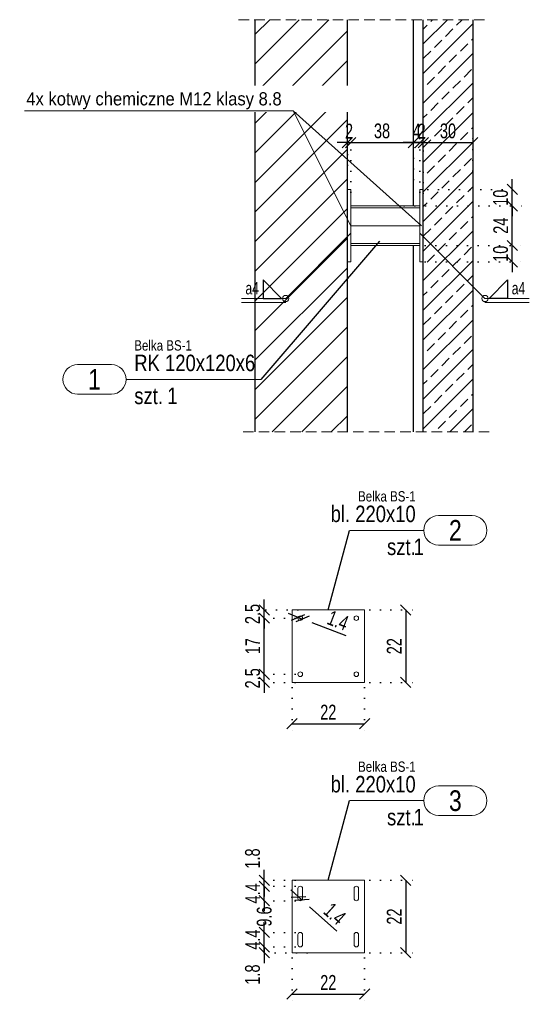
# Model space of a CAD drawing. Header units: millimetres. Extents: x 11149 to 111407, y -107619 to -23630.
# Tile 243 of 245: x 21700 to 22009, y -26161 to -25564. Entities that reach past the tile are written whole.
import ezdxf
from ezdxf.enums import TextEntityAlignment as Align

# ---------------------------------------------------------------- set-up
doc = ezdxf.new("R2010")
doc.units = ezdxf.units.MM
doc.header["$LTSCALE"] = 2
doc.linetypes.add('DOT', pattern=[6.35, 0, -6.35])
doc.linetypes.add('HIDDEN', pattern=[9.525, 6.35, -3.175])
doc.layers.get('0').update_dxf_attribs({"plot": 0})
doc.layers.get('Defpoints').update_dxf_attribs({"color": 1})
doc.layers.add('3DPLAN_A_KRESKOWANIE 1', color=253, linetype='Continuous')
for name, color, linetype, lineweight in [('e-cad_cienkie', 1, 'Continuous', 9), ('e-cad_kontur', 2, 'Continuous', 25), ('e-cad_opisy', 7, 'Continuous', 9), ('e-cad_stal_kontur', 222, 'Continuous', 20), ('e-cad_wymiary', 4, 'Continuous', 9), ('Opisy', 7, 'Continuous', 13)]:
    doc.layers.add(name, color=color, linetype=linetype, lineweight=lineweight)
doc.layers.add('e-cad_rzutnie', color=61, linetype='Continuous', lineweight=9, plot=False)
doc.styles.add('e-cad_1', font='arial.ttf', dxfattribs={"width": 0.7})
doc.dimstyles.new('e-cad_1_25_[cm]', dxfattribs={"dimscale": 2.5, "dimtxt": 1.8, "dimasz": 1.25, "dimexe": 1.25, "dimexo": 0.625, "dimgap": 0.5, "dimtad": 1, "dimdec": 0, "dimrnd": 1, "dimzin": 1, "dimtxsty": 'e-cad_1', "dimblk": 'OBLIQUE', "dimcen": 2.5, "dimclrd": 256, "dimclre": 252, "dimclrt": 7, "dimadec": 0, "dimazin": 0, "dimtfac": 1, "dimtix": 1, "dimtmove": 2, "dimatfit": 3, "dimldrblk": 'NONE', "dimfxl": 60, "dimfxlon": 1, "dimarcsym": 0})
doc.dimstyles.new('e-cad_1_50_[cm]', dxfattribs={"dimscale": 5, "dimtxt": 1.8, "dimasz": 1.25, "dimexe": 1.25, "dimexo": 0.625, "dimgap": 0.5, "dimtad": 1, "dimdec": 0, "dimrnd": 1, "dimzin": 1, "dimtxsty": 'e-cad_1', "dimblk": 'OBLIQUE', "dimcen": 2.5, "dimclrd": 256, "dimclre": 252, "dimclrt": 7, "dimadec": 0, "dimazin": 0, "dimtfac": 1, "dimtix": 1, "dimtmove": 2, "dimatfit": 3, "dimldrblk": 'NONE', "dimfxl": 60, "dimfxlon": 1, "dimarcsym": 0})

# ---------------------------------------------------------------- blocks, each defined once
blk = doc.blocks.new('_OBLIQUE')
at = {"color": 0, "linetype": 'ByBlock', "lineweight": -2}
blk.add_line((-0.5, -0.5), (0.5, 0.5), dxfattribs=at)
blk = doc.blocks.new('*D2462')
at = {"layer": 'Defpoints', "color": 0, "ltscale": 0.5}
for p in [(21864.88, -25966.14), (21908.88, -25966.14), (21908.88, -25991.14)]:
    blk.add_point(p, dxfattribs=at)
at = {"layer": 'e-cad_wymiary', "color": 252, "linetype": 'DOT', "lineweight": -2, "ltscale": 0.5}
for p, q in [((21864.88, -25969.27), (21864.88, -25997.39)), ((21908.88, -25969.27), (21908.88, -25997.39))]:
    blk.add_line(p, q, dxfattribs=at)
at = {"layer": 'e-cad_wymiary', "lineweight": -2, "ltscale": 0.5}
blk.add_line((21864.88, -25991.14), (21908.88, -25991.14), dxfattribs=at)
at = {"layer": 'e-cad_wymiary', "lineweight": -2, "ltscale": 0.5, "xscale": 6.25, "yscale": 6.25, "zscale": 6.25, "rotation": 180}
blk.add_blockref('_OBLIQUE', (21864.88, -25991.14), dxfattribs=at)
at = {"layer": 'e-cad_wymiary', "lineweight": -2, "ltscale": 0.5, "xscale": 6.25, "yscale": 6.25, "zscale": 6.25}
blk.add_blockref('_OBLIQUE', (21908.88, -25991.14), dxfattribs=at)
at = {"layer": 'e-cad_wymiary', "color": 7, "ltscale": 0.5, "insert": (21886.88, -25984.12), "char_height": 9, "attachment_point": 5, "style": 'e-cad_1'}
blk.add_mtext('22', dxfattribs=at)
blk = doc.blocks.new('_None')
blk = doc.blocks.new('*D2463')
at = {"layer": 'Defpoints', "color": 0, "ltscale": 0.5}
for p in [(21908.88, -25922.14), (21908.88, -25966.14), (21933.88, -25966.14)]:
    blk.add_point(p, dxfattribs=at)
at = {"layer": 'e-cad_wymiary', "color": 252, "linetype": 'DOT', "lineweight": -2, "ltscale": 0.5}
for p, q in [((21912, -25922.14), (21940.13, -25922.14)), ((21912, -25966.14), (21940.13, -25966.14))]:
    blk.add_line(p, q, dxfattribs=at)
at = {"layer": 'e-cad_wymiary', "lineweight": -2, "ltscale": 0.5}
blk.add_line((21933.88, -25922.14), (21933.88, -25966.14), dxfattribs=at)
at = {"layer": 'e-cad_wymiary', "lineweight": -2, "ltscale": 0.5, "xscale": 6.25, "yscale": 6.25, "zscale": 6.25}
for p, rotation in [((21933.88, -25922.14), 90), ((21933.88, -25966.14), 270)]:
    blk.add_blockref('_OBLIQUE', p, dxfattribs=dict(at, rotation=rotation))
at = {"layer": 'e-cad_wymiary', "color": 7, "ltscale": 0.5, "insert": (21926.86, -25944.14), "char_height": 9, "attachment_point": 5, "rotation": 90, "style": 'e-cad_1'}
blk.add_mtext('22', dxfattribs=at)
blk = doc.blocks.new('e-cad_StalOpis_1')
at = {"layer": 'e-cad_cienkie', "ltscale": 0.4}
blk.add_lwpolyline([(14.87, 1.8), (10.78, 1.8, 0.991311), (10.78, -1.8), (14.87, -1.8, 0.991311)], format="xyb", close=True, dxfattribs=at)
at = {"layer": 'e-cad_cienkie'}
blk.add_lwpolyline([(0, 0), (9, 0)], dxfattribs=at)
at = {"layer": 'e-cad_opisy', "ltscale": 0.04, "style": 'e-cad_1', "width": 0.8}
for tag, p in [('PROFIL', (8.01, 1)), ('ILOSC', (9.01, -3)), ('s_2', (8.01, -3))]:
    blk.add_attdef(tag, text='', height=2, dxfattribs=at).set_placement(p, align=Align.RIGHT)
at = {"layer": 'e-cad_opisy', "ltscale": 0.04, "style": 'e-cad_1', "width": 0.95, "flags": 1}
blk.add_attdef('s_1', text='', height=2, dxfattribs=at).set_placement((79.6, 1), align=Align.CENTER)
at = {"layer": 'e-cad_opisy', "color": 9, "ltscale": 0.04, "style": 'e-cad_1', "width": 0.8}
blk.add_attdef('NR', text='', height=2.5, dxfattribs=at).set_placement((12.82, 0), align=Align.MIDDLE_CENTER)
at = {"layer": 'e-cad_opisy', "ltscale": 0.04, "style": 'e-cad_1', "width": 0.8, "flags": 1}
for tag, p in [('MASA', (0, -15)), ('OBWOD', (0, -20)), ('GATUNEK_STALI', (0, -25))]:
    blk.add_attdef(tag, p, '', height=3, dxfattribs=at)
at = {"layer": 'e-cad_rzutnie', "ltscale": 0.04, "style": 'e-cad_1', "width": 0.8}
blk.add_attdef('POZYCJA', text='', height=1.25, dxfattribs=at).set_placement((8.01, 3.5), align=Align.RIGHT)
at = {"layer": 'e-cad_rzutnie', "ltscale": 0.04, "style": 'e-cad_1', "width": 0.8, "flags": 1}
blk.add_attdef('DLUGOSC', text='', height=1.25, dxfattribs=at).set_placement((12.82, -2.05), align=Align.TOP_CENTER)
blk = doc.blocks.new('*D2464')
at = {"layer": 'Defpoints', "color": 0, "ltscale": 0.5}
for p in [(21864.88, -26130.14), (21908.88, -26130.14), (21908.88, -26155.14)]:
    blk.add_point(p, dxfattribs=at)
at = {"layer": 'e-cad_wymiary', "color": 252, "linetype": 'DOT', "lineweight": -2, "ltscale": 0.5}
for p, q in [((21864.88, -26133.27), (21864.88, -26161.39)), ((21908.88, -26133.27), (21908.88, -26161.39))]:
    blk.add_line(p, q, dxfattribs=at)
at = {"layer": 'e-cad_wymiary', "lineweight": -2, "ltscale": 0.5}
blk.add_line((21864.88, -26155.14), (21908.88, -26155.14), dxfattribs=at)
at = {"layer": 'e-cad_wymiary', "lineweight": -2, "ltscale": 0.5, "xscale": 6.25, "yscale": 6.25, "zscale": 6.25, "rotation": 180}
blk.add_blockref('_OBLIQUE', (21864.88, -26155.14), dxfattribs=at)
at = {"layer": 'e-cad_wymiary', "lineweight": -2, "ltscale": 0.5, "xscale": 6.25, "yscale": 6.25, "zscale": 6.25}
blk.add_blockref('_OBLIQUE', (21908.88, -26155.14), dxfattribs=at)
at = {"layer": 'e-cad_wymiary', "color": 7, "ltscale": 0.5, "insert": (21886.88, -26148.12), "char_height": 9, "attachment_point": 5, "style": 'e-cad_1'}
blk.add_mtext('22', dxfattribs=at)
blk = doc.blocks.new('*D2465')
at = {"layer": 'Defpoints', "color": 0, "ltscale": 0.5}
for p in [(21908.88, -26086.14), (21908.88, -26130.14), (21933.88, -26130.14)]:
    blk.add_point(p, dxfattribs=at)
at = {"layer": 'e-cad_wymiary', "color": 252, "linetype": 'DOT', "lineweight": -2, "ltscale": 0.5}
for p, q in [((21912, -26086.14), (21940.13, -26086.14)), ((21912, -26130.14), (21940.13, -26130.14))]:
    blk.add_line(p, q, dxfattribs=at)
at = {"layer": 'e-cad_wymiary', "lineweight": -2, "ltscale": 0.5}
blk.add_line((21933.88, -26086.14), (21933.88, -26130.14), dxfattribs=at)
at = {"layer": 'e-cad_wymiary', "lineweight": -2, "ltscale": 0.5, "xscale": 6.25, "yscale": 6.25, "zscale": 6.25}
for p, rotation in [((21933.88, -26086.14), 90), ((21933.88, -26130.14), 270)]:
    blk.add_blockref('_OBLIQUE', p, dxfattribs=dict(at, rotation=rotation))
at = {"layer": 'e-cad_wymiary', "color": 7, "ltscale": 0.5, "insert": (21926.86, -26108.14), "char_height": 9, "attachment_point": 5, "rotation": 90, "style": 'e-cad_1'}
blk.add_mtext('22', dxfattribs=at)
blk = doc.blocks.new('*D2466')
at = {"layer": 'Defpoints', "color": 0, "ltscale": 0.5}
for p in [(21848.06, -25961.14), (21869.88, -25961.14), (21869.89, -25966.14)]:
    blk.add_point(p, dxfattribs=at)
at = {"layer": 'e-cad_wymiary', "lineweight": -2, "ltscale": 0.5}
for p, q in [((21848.06, -25961.14), (21848.06, -25954.89)), ((21848.06, -25966.14), (21848.06, -25961.14)), ((21848.06, -25966.14), (21848.06, -25972.39))]:
    blk.add_line(p, q, dxfattribs=at)
at = {"layer": 'e-cad_wymiary', "color": 252, "linetype": 'DOT', "lineweight": -2, "ltscale": 0.5}
for p, q in [((21866.75, -25961.14), (21841.81, -25961.14)), ((21866.76, -25966.14), (21841.81, -25966.14))]:
    blk.add_line(p, q, dxfattribs=at)
at = {"layer": 'e-cad_wymiary', "lineweight": -2, "ltscale": 0.5, "xscale": 6.25, "yscale": 6.25, "zscale": 6.25}
for p, rotation in [((21848.06, -25961.14), 270), ((21848.06, -25966.14), 90)]:
    blk.add_blockref('_OBLIQUE', p, dxfattribs=dict(at, rotation=rotation))
at = {"layer": 'e-cad_wymiary', "color": 7, "ltscale": 0.5, "insert": (21840.96, -25963.64), "char_height": 9, "attachment_point": 5, "rotation": 90, "style": 'e-cad_1'}
blk.add_mtext('2.5', dxfattribs=at)
blk = doc.blocks.new('*D2467')
at = {"layer": 'Defpoints', "color": 0, "ltscale": 0.5}
for p in [(21848.06, -25927.14), (21869.88, -25927.14), (21869.88, -25961.14)]:
    blk.add_point(p, dxfattribs=at)
at = {"layer": 'e-cad_wymiary', "color": 252, "linetype": 'DOT', "lineweight": -2, "ltscale": 0.5}
for p, q in [((21866.75, -25927.14), (21841.81, -25927.14)), ((21866.75, -25961.14), (21841.81, -25961.14))]:
    blk.add_line(p, q, dxfattribs=at)
at = {"layer": 'e-cad_wymiary', "lineweight": -2, "ltscale": 0.5}
blk.add_line((21848.06, -25961.14), (21848.06, -25927.14), dxfattribs=at)
at = {"layer": 'e-cad_wymiary', "lineweight": -2, "ltscale": 0.5, "xscale": 6.25, "yscale": 6.25, "zscale": 6.25}
for p, rotation in [((21848.06, -25927.14), 90), ((21848.06, -25961.14), 270)]:
    blk.add_blockref('_OBLIQUE', p, dxfattribs=dict(at, rotation=rotation))
at = {"layer": 'e-cad_wymiary', "color": 7, "ltscale": 0.5, "insert": (21841.04, -25944.14), "char_height": 9, "attachment_point": 5, "rotation": 90, "style": 'e-cad_1'}
blk.add_mtext('17', dxfattribs=at)
blk = doc.blocks.new('*D2468')
at = {"layer": 'Defpoints', "color": 0, "ltscale": 0.5}
for p in [(21848.06, -25922.14), (21871.54, -25922.14), (21869.88, -25927.14)]:
    blk.add_point(p, dxfattribs=at)
at = {"layer": 'e-cad_wymiary', "lineweight": -2, "ltscale": 0.5}
for p, q in [((21848.06, -25922.14), (21848.06, -25915.89)), ((21848.06, -25927.14), (21848.06, -25922.14)), ((21848.06, -25927.14), (21848.06, -25933.39))]:
    blk.add_line(p, q, dxfattribs=at)
at = {"layer": 'e-cad_wymiary', "color": 252, "linetype": 'DOT', "lineweight": -2, "ltscale": 0.5}
for p, q in [((21868.42, -25922.14), (21841.81, -25922.14)), ((21866.75, -25927.14), (21841.81, -25927.14))]:
    blk.add_line(p, q, dxfattribs=at)
at = {"layer": 'e-cad_wymiary', "lineweight": -2, "ltscale": 0.5, "xscale": 6.25, "yscale": 6.25, "zscale": 6.25}
for p, rotation in [((21848.06, -25922.14), 270), ((21848.06, -25927.14), 90)]:
    blk.add_blockref('_OBLIQUE', p, dxfattribs=dict(at, rotation=rotation))
at = {"layer": 'e-cad_wymiary', "color": 7, "ltscale": 0.5, "insert": (21840.96, -25924.64), "char_height": 9, "attachment_point": 5, "rotation": 90, "style": 'e-cad_1'}
blk.add_mtext('2.5', dxfattribs=at)
blk = doc.blocks.new('*D2469')
at = {"layer": 'Defpoints', "color": 0, "ltscale": 0.5}
for p in [(21868.57, -25926.64), (21871.18, -25927.65)]:
    blk.add_point(p, dxfattribs=at)
at = {"layer": 'e-cad_wymiary', "lineweight": -2, "ltscale": 0.5}
for p, q in [((21868.57, -25926.64), (21862.74, -25924.38)), ((21868.57, -25926.64), (21871.18, -25927.65)), ((21897.63, -25937.87), (21877.01, -25929.9))]:
    blk.add_line(p, q, dxfattribs=at)
at = {"layer": 'e-cad_wymiary', "lineweight": -2, "ltscale": 0.5, "xscale": 6.25, "yscale": 6.25, "zscale": 6.25}
for p, rotation in [((21868.57, -25926.64), 338.8649770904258), ((21871.18, -25927.65), 158.8649770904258)]:
    blk.add_blockref('_OBLIQUE', p, dxfattribs=dict(at, rotation=rotation))
at = {"layer": 'e-cad_wymiary', "color": 7, "ltscale": 0.5, "insert": (21892.77, -25928.47), "char_height": 9, "attachment_point": 5, "rotation": 338.86498, "style": 'e-cad_1'}
blk.add_mtext('1.4', dxfattribs=at)
blk = doc.blocks.new('*D2470')
at = {"layer": 'Defpoints', "color": 0, "ltscale": 0.5}
for p in [(21900.46, -25638.66), (21898.46, -25655.4), (21900.46, -25671.89)]:
    blk.add_point(p, dxfattribs=at)
at = {"layer": 'e-cad_wymiary', "color": 252, "linetype": 'DOT', "lineweight": -2, "ltscale": 0.5}
for p, q in [((21898.46, -25652.27), (21898.46, -25632.41)), ((21900.46, -25668.76), (21900.46, -25632.41))]:
    blk.add_line(p, q, dxfattribs=at)
at = {"layer": 'e-cad_wymiary', "lineweight": -2, "ltscale": 0.5}
for p, q in [((21898.46, -25638.66), (21892.21, -25638.66)), ((21898.46, -25638.66), (21900.46, -25638.66)), ((21900.46, -25638.66), (21906.71, -25638.66))]:
    blk.add_line(p, q, dxfattribs=at)
at = {"layer": 'e-cad_wymiary', "lineweight": -2, "ltscale": 0.5, "xscale": 6.25, "yscale": 6.25, "zscale": 6.25}
blk.add_blockref('_OBLIQUE', (21898.46, -25638.66), dxfattribs=at)
at = {"layer": 'e-cad_wymiary', "lineweight": -2, "ltscale": 0.5, "xscale": 6.25, "yscale": 6.25, "zscale": 6.25, "rotation": 180}
blk.add_blockref('_OBLIQUE', (21900.46, -25638.66), dxfattribs=at)
at = {"layer": 'e-cad_wymiary', "color": 7, "ltscale": 0.5, "insert": (21899.46, -25631.65), "char_height": 9, "attachment_point": 5, "style": 'e-cad_1'}
blk.add_mtext('2', dxfattribs=at)
blk = doc.blocks.new('*D2471')
at = {"layer": 'Defpoints', "color": 0, "ltscale": 0.5}
for p in [(21938.46, -25638.66), (21938.46, -25664.1), (21900.46, -25671.89)]:
    blk.add_point(p, dxfattribs=at)
at = {"layer": 'e-cad_wymiary', "color": 252, "linetype": 'DOT', "lineweight": -2, "ltscale": 0.5}
for p, q in [((21900.46, -25668.76), (21900.46, -25632.41)), ((21938.46, -25660.97), (21938.46, -25632.41))]:
    blk.add_line(p, q, dxfattribs=at)
at = {"layer": 'e-cad_wymiary', "lineweight": -2, "ltscale": 0.5}
blk.add_line((21900.46, -25638.66), (21938.46, -25638.66), dxfattribs=at)
at = {"layer": 'e-cad_wymiary', "lineweight": -2, "ltscale": 0.5, "xscale": 6.25, "yscale": 6.25, "zscale": 6.25, "rotation": 180}
blk.add_blockref('_OBLIQUE', (21900.46, -25638.66), dxfattribs=at)
at = {"layer": 'e-cad_wymiary', "lineweight": -2, "ltscale": 0.5, "xscale": 6.25, "yscale": 6.25, "zscale": 6.25}
blk.add_blockref('_OBLIQUE', (21938.46, -25638.66), dxfattribs=at)
at = {"layer": 'e-cad_wymiary', "color": 7, "ltscale": 0.5, "insert": (21919.46, -25631.57), "char_height": 9, "attachment_point": 5, "style": 'e-cad_1'}
blk.add_mtext('38', dxfattribs=at)
blk = doc.blocks.new('*D2472')
at = {"layer": 'Defpoints', "color": 0, "ltscale": 0.5}
for p in [(21942.46, -25638.66), (21938.46, -25664.1), (21942.46, -25671.9)]:
    blk.add_point(p, dxfattribs=at)
at = {"layer": 'e-cad_wymiary', "color": 252, "linetype": 'DOT', "lineweight": -2, "ltscale": 0.5}
for p, q in [((21938.46, -25660.97), (21938.46, -25632.41)), ((21942.46, -25668.78), (21942.46, -25632.41))]:
    blk.add_line(p, q, dxfattribs=at)
at = {"layer": 'e-cad_wymiary', "lineweight": -2, "ltscale": 0.5}
for p, q in [((21938.46, -25638.66), (21932.21, -25638.66)), ((21938.46, -25638.66), (21942.46, -25638.66)), ((21942.46, -25638.66), (21948.71, -25638.66))]:
    blk.add_line(p, q, dxfattribs=at)
at = {"layer": 'e-cad_wymiary', "lineweight": -2, "ltscale": 0.5, "xscale": 6.25, "yscale": 6.25, "zscale": 6.25}
blk.add_blockref('_OBLIQUE', (21938.46, -25638.66), dxfattribs=at)
at = {"layer": 'e-cad_wymiary', "lineweight": -2, "ltscale": 0.5, "xscale": 6.25, "yscale": 6.25, "zscale": 6.25, "rotation": 180}
blk.add_blockref('_OBLIQUE', (21942.46, -25638.66), dxfattribs=at)
at = {"layer": 'e-cad_wymiary', "color": 7, "ltscale": 0.5, "insert": (21940.46, -25631.66), "char_height": 9, "attachment_point": 5, "style": 'e-cad_1'}
blk.add_mtext('4', dxfattribs=at)
blk = doc.blocks.new('*D2473')
at = {"layer": 'Defpoints', "color": 0, "ltscale": 0.5}
for p in [(21944.46, -25638.66), (21942.46, -25671.9), (21944.46, -25672.51)]:
    blk.add_point(p, dxfattribs=at)
at = {"layer": 'e-cad_wymiary', "color": 252, "linetype": 'DOT', "lineweight": -2, "ltscale": 0.5}
for p, q in [((21942.46, -25668.78), (21942.46, -25632.41)), ((21944.46, -25669.38), (21944.46, -25632.41))]:
    blk.add_line(p, q, dxfattribs=at)
at = {"layer": 'e-cad_wymiary', "lineweight": -2, "ltscale": 0.5}
for p, q in [((21942.46, -25638.66), (21936.21, -25638.66)), ((21942.46, -25638.66), (21944.46, -25638.66)), ((21944.46, -25638.66), (21950.71, -25638.66))]:
    blk.add_line(p, q, dxfattribs=at)
at = {"layer": 'e-cad_wymiary', "lineweight": -2, "ltscale": 0.5, "xscale": 6.25, "yscale": 6.25, "zscale": 6.25}
blk.add_blockref('_OBLIQUE', (21942.46, -25638.66), dxfattribs=at)
at = {"layer": 'e-cad_wymiary', "lineweight": -2, "ltscale": 0.5, "xscale": 6.25, "yscale": 6.25, "zscale": 6.25, "rotation": 180}
blk.add_blockref('_OBLIQUE', (21944.46, -25638.66), dxfattribs=at)
at = {"layer": 'e-cad_wymiary', "color": 7, "ltscale": 0.5, "insert": (21943.46, -25631.65), "char_height": 9, "attachment_point": 5, "style": 'e-cad_1'}
blk.add_mtext('2', dxfattribs=at)
blk = doc.blocks.new('*D2474')
at = {"layer": 'Defpoints', "color": 0, "ltscale": 0.5}
for p in [(21974.46, -25638.66), (21974.46, -25658.79), (21944.46, -25672.51)]:
    blk.add_point(p, dxfattribs=at)
at = {"layer": 'e-cad_wymiary', "color": 252, "linetype": 'DOT', "lineweight": -2, "ltscale": 0.5}
for p, q in [((21944.46, -25669.38), (21944.46, -25632.41)), ((21974.46, -25655.67), (21974.46, -25632.41))]:
    blk.add_line(p, q, dxfattribs=at)
at = {"layer": 'e-cad_wymiary', "lineweight": -2, "ltscale": 0.5}
blk.add_line((21944.46, -25638.66), (21974.46, -25638.66), dxfattribs=at)
at = {"layer": 'e-cad_wymiary', "lineweight": -2, "ltscale": 0.5, "xscale": 6.25, "yscale": 6.25, "zscale": 6.25, "rotation": 180}
blk.add_blockref('_OBLIQUE', (21944.46, -25638.66), dxfattribs=at)
at = {"layer": 'e-cad_wymiary', "lineweight": -2, "ltscale": 0.5, "xscale": 6.25, "yscale": 6.25, "zscale": 6.25}
blk.add_blockref('_OBLIQUE', (21974.46, -25638.66), dxfattribs=at)
at = {"layer": 'e-cad_wymiary', "color": 7, "ltscale": 0.5, "insert": (21959.46, -25631.57), "char_height": 9, "attachment_point": 5, "style": 'e-cad_1'}
blk.add_mtext('30', dxfattribs=at)
blk = doc.blocks.new('*D2475')
at = {"layer": 'Defpoints', "color": 0, "ltscale": 0.5}
for p in [(21942.46, -25701.06), (21998.46, -25701.06), (21942.46, -25711.06)]:
    blk.add_point(p, dxfattribs=at)
at = {"layer": 'e-cad_wymiary', "lineweight": -2, "ltscale": 0.5}
for p, q in [((21998.46, -25701.06), (21998.46, -25694.81)), ((21998.46, -25711.06), (21998.46, -25701.06)), ((21998.46, -25711.06), (21998.46, -25717.31))]:
    blk.add_line(p, q, dxfattribs=at)
at = {"layer": 'e-cad_wymiary', "color": 252, "linetype": 'DOT', "lineweight": -2, "ltscale": 0.5}
for p, q in [((21945.58, -25701.06), (22004.71, -25701.06)), ((21945.58, -25711.06), (22004.71, -25711.06))]:
    blk.add_line(p, q, dxfattribs=at)
at = {"layer": 'e-cad_wymiary', "lineweight": -2, "ltscale": 0.5, "xscale": 6.25, "yscale": 6.25, "zscale": 6.25}
for p, rotation in [((21998.46, -25701.06), 270), ((21998.46, -25711.06), 90)]:
    blk.add_blockref('_OBLIQUE', p, dxfattribs=dict(at, rotation=rotation))
at = {"layer": 'e-cad_wymiary', "color": 7, "ltscale": 0.5, "insert": (21991.36, -25706.06), "char_height": 9, "attachment_point": 5, "rotation": 90, "style": 'e-cad_1'}
blk.add_mtext('10', dxfattribs=at)
blk = doc.blocks.new('*D2476')
at = {"layer": 'Defpoints', "color": 0, "ltscale": 0.5}
for p in [(21929.79, -25677.06), (21998.46, -25677.06), (21942.46, -25701.06)]:
    blk.add_point(p, dxfattribs=at)
at = {"layer": 'e-cad_wymiary', "color": 252, "linetype": 'DOT', "lineweight": -2, "ltscale": 0.5}
for p, q in [((21932.92, -25677.06), (22004.71, -25677.06)), ((21945.58, -25701.06), (22004.71, -25701.06))]:
    blk.add_line(p, q, dxfattribs=at)
at = {"layer": 'e-cad_wymiary', "lineweight": -2, "ltscale": 0.5}
blk.add_line((21998.46, -25701.06), (21998.46, -25677.06), dxfattribs=at)
at = {"layer": 'e-cad_wymiary', "lineweight": -2, "ltscale": 0.5, "xscale": 6.25, "yscale": 6.25, "zscale": 6.25}
for p, rotation in [((21998.46, -25677.06), 90), ((21998.46, -25701.06), 270)]:
    blk.add_blockref('_OBLIQUE', p, dxfattribs=dict(at, rotation=rotation))
at = {"layer": 'e-cad_wymiary', "color": 7, "ltscale": 0.5, "insert": (21991.44, -25689.06), "char_height": 9, "attachment_point": 5, "rotation": 90, "style": 'e-cad_1'}
blk.add_mtext('24', dxfattribs=at)
blk = doc.blocks.new('*D2477')
at = {"layer": 'Defpoints', "color": 0, "ltscale": 0.5}
for p in [(21944.04, -25667.06), (21998.46, -25667.06), (21929.79, -25677.06)]:
    blk.add_point(p, dxfattribs=at)
at = {"layer": 'e-cad_wymiary', "lineweight": -2, "ltscale": 0.5}
for p, q in [((21998.46, -25667.06), (21998.46, -25660.81)), ((21998.46, -25677.06), (21998.46, -25667.06)), ((21998.46, -25677.06), (21998.46, -25683.31))]:
    blk.add_line(p, q, dxfattribs=at)
at = {"layer": 'e-cad_wymiary', "color": 252, "linetype": 'DOT', "lineweight": -2, "ltscale": 0.5}
for p, q in [((21947.16, -25667.06), (22004.71, -25667.06)), ((21932.92, -25677.06), (22004.71, -25677.06))]:
    blk.add_line(p, q, dxfattribs=at)
at = {"layer": 'e-cad_wymiary', "lineweight": -2, "ltscale": 0.5, "xscale": 6.25, "yscale": 6.25, "zscale": 6.25}
for p, rotation in [((21998.46, -25667.06), 270), ((21998.46, -25677.06), 90)]:
    blk.add_blockref('_OBLIQUE', p, dxfattribs=dict(at, rotation=rotation))
at = {"layer": 'e-cad_wymiary', "color": 7, "ltscale": 0.5, "insert": (21991.36, -25672.06), "char_height": 9, "attachment_point": 5, "rotation": 90, "style": 'e-cad_1'}
blk.add_mtext('10', dxfattribs=at)
blk = doc.blocks.new('e-cad_spoina_G_symbol_11')
at = {"ltscale": 0.04}
blk.add_lwpolyline([(0, 3), (0, 0), (3, 0)], close=True, dxfattribs=at)
blk = doc.blocks.new('e-cad_spoina_oznaczenie_1')
blk.add_circle((0, 0), 0.75)
blk = doc.blocks.new('*D2486')
at = {"layer": 'Defpoints', "color": 0, "ltscale": 0.5}
for p in [(21848.06, -26126.54), (21869.88, -26126.54), (21877.13, -26130.14)]:
    blk.add_point(p, dxfattribs=at)
at = {"layer": 'e-cad_wymiary', "lineweight": -2, "ltscale": 0.5}
for p, q in [((21848.06, -26126.54), (21848.06, -26120.29)), ((21848.06, -26130.14), (21848.06, -26126.54)), ((21848.06, -26130.14), (21848.06, -26136.39))]:
    blk.add_line(p, q, dxfattribs=at)
at = {"layer": 'e-cad_wymiary', "color": 252, "linetype": 'DOT', "lineweight": -2, "ltscale": 0.5}
for p, q in [((21866.75, -26126.54), (21841.81, -26126.54)), ((21874, -26130.14), (21841.81, -26130.14))]:
    blk.add_line(p, q, dxfattribs=at)
at = {"layer": 'e-cad_wymiary', "lineweight": -2, "ltscale": 0.5, "xscale": 6.25, "yscale": 6.25, "zscale": 6.25}
for p, rotation in [((21848.06, -26126.54), 270), ((21848.06, -26130.14), 90)]:
    blk.add_blockref('_OBLIQUE', p, dxfattribs=dict(at, rotation=rotation))
at = {"layer": 'e-cad_wymiary', "color": 7, "ltscale": 0.5, "insert": (21840.96, -26143.34), "char_height": 9, "attachment_point": 5, "rotation": 90, "style": 'e-cad_1'}
blk.add_mtext('1.8', dxfattribs=at)
blk = doc.blocks.new('*D2487')
at = {"layer": 'Defpoints', "color": 0, "ltscale": 0.5}
for p in [(21848.06, -26117.74), (21869.88, -26117.74), (21869.88, -26126.54)]:
    blk.add_point(p, dxfattribs=at)
at = {"layer": 'e-cad_wymiary', "lineweight": -2, "ltscale": 0.5}
for p, q in [((21848.06, -26117.74), (21848.06, -26111.49)), ((21848.06, -26126.54), (21848.06, -26117.74)), ((21848.06, -26126.54), (21848.06, -26132.79))]:
    blk.add_line(p, q, dxfattribs=at)
at = {"layer": 'e-cad_wymiary', "color": 252, "linetype": 'DOT', "lineweight": -2, "ltscale": 0.5}
for p, q in [((21866.75, -26117.74), (21841.81, -26117.74)), ((21866.75, -26126.54), (21841.81, -26126.54))]:
    blk.add_line(p, q, dxfattribs=at)
at = {"layer": 'e-cad_wymiary', "lineweight": -2, "ltscale": 0.5, "xscale": 6.25, "yscale": 6.25, "zscale": 6.25}
for p, rotation in [((21848.06, -26117.74), 270), ((21848.06, -26126.54), 90)]:
    blk.add_blockref('_OBLIQUE', p, dxfattribs=dict(at, rotation=rotation))
at = {"layer": 'e-cad_wymiary', "color": 7, "ltscale": 0.5, "insert": (21841.06, -26122.14), "char_height": 9, "attachment_point": 5, "rotation": 90, "style": 'e-cad_1'}
blk.add_mtext('4.4', dxfattribs=at)
blk = doc.blocks.new('*D2488')
at = {"layer": 'Defpoints', "color": 0, "ltscale": 0.5}
for p in [(21848.06, -26098.54), (21869.88, -26098.54), (21869.88, -26117.74)]:
    blk.add_point(p, dxfattribs=at)
at = {"layer": 'e-cad_wymiary', "color": 252, "linetype": 'DOT', "lineweight": -2, "ltscale": 0.5}
for p, q in [((21866.75, -26098.54), (21841.81, -26098.54)), ((21866.75, -26117.74), (21841.81, -26117.74))]:
    blk.add_line(p, q, dxfattribs=at)
at = {"layer": 'e-cad_wymiary', "lineweight": -2, "ltscale": 0.5}
for p, q in [((21848.06, -26098.54), (21848.06, -26099.91)), ((21848.06, -26117.74), (21848.06, -26116.38))]:
    blk.add_line(p, q, dxfattribs=at)
at = {"layer": 'e-cad_wymiary', "lineweight": -2, "ltscale": 0.5, "xscale": 6.25, "yscale": 6.25, "zscale": 6.25}
for p, rotation in [((21848.06, -26098.54), 90), ((21848.06, -26117.74), 270)]:
    blk.add_blockref('_OBLIQUE', p, dxfattribs=dict(at, rotation=rotation))
at = {"layer": 'e-cad_wymiary', "color": 7, "ltscale": 0.5, "insert": (21848.06, -26108.14), "char_height": 9, "attachment_point": 5, "rotation": 90, "style": 'e-cad_1'}
blk.add_mtext('9.6', dxfattribs=at)
blk = doc.blocks.new('*D2489')
at = {"layer": 'Defpoints', "color": 0, "ltscale": 0.5}
for p in [(21848.06, -26089.74), (21869.88, -26089.74), (21869.88, -26098.54)]:
    blk.add_point(p, dxfattribs=at)
at = {"layer": 'e-cad_wymiary', "lineweight": -2, "ltscale": 0.5}
for p, q in [((21848.06, -26089.74), (21848.06, -26083.49)), ((21848.06, -26098.54), (21848.06, -26089.74)), ((21848.06, -26098.54), (21848.06, -26104.79))]:
    blk.add_line(p, q, dxfattribs=at)
at = {"layer": 'e-cad_wymiary', "color": 252, "linetype": 'DOT', "lineweight": -2, "ltscale": 0.5}
for p, q in [((21866.75, -26089.74), (21841.81, -26089.74)), ((21866.75, -26098.54), (21841.81, -26098.54))]:
    blk.add_line(p, q, dxfattribs=at)
at = {"layer": 'e-cad_wymiary', "lineweight": -2, "ltscale": 0.5, "xscale": 6.25, "yscale": 6.25, "zscale": 6.25}
for p, rotation in [((21848.06, -26089.74), 270), ((21848.06, -26098.54), 90)]:
    blk.add_blockref('_OBLIQUE', p, dxfattribs=dict(at, rotation=rotation))
at = {"layer": 'e-cad_wymiary', "color": 7, "ltscale": 0.5, "insert": (21841.06, -26094.14), "char_height": 9, "attachment_point": 5, "rotation": 90, "style": 'e-cad_1'}
blk.add_mtext('4.4', dxfattribs=at)
blk = doc.blocks.new('*D2490')
at = {"layer": 'Defpoints', "color": 0, "ltscale": 0.5}
for p in [(21848.06, -26086.14), (21869.88, -26086.14), (21869.88, -26089.74)]:
    blk.add_point(p, dxfattribs=at)
at = {"layer": 'e-cad_wymiary', "lineweight": -2, "ltscale": 0.5}
for p, q in [((21848.06, -26086.14), (21848.06, -26079.89)), ((21848.06, -26089.74), (21848.06, -26086.14)), ((21848.06, -26089.74), (21848.06, -26095.99))]:
    blk.add_line(p, q, dxfattribs=at)
at = {"layer": 'e-cad_wymiary', "color": 252, "linetype": 'DOT', "lineweight": -2, "ltscale": 0.5}
for p, q in [((21866.75, -26086.14), (21841.81, -26086.14)), ((21866.75, -26089.74), (21841.81, -26089.74))]:
    blk.add_line(p, q, dxfattribs=at)
at = {"layer": 'e-cad_wymiary', "lineweight": -2, "ltscale": 0.5, "xscale": 6.25, "yscale": 6.25, "zscale": 6.25}
for p, rotation in [((21848.06, -26086.14), 270), ((21848.06, -26089.74), 90)]:
    blk.add_blockref('_OBLIQUE', p, dxfattribs=dict(at, rotation=rotation))
at = {"layer": 'e-cad_wymiary', "color": 7, "ltscale": 0.5, "insert": (21840.96, -26072.94), "char_height": 9, "attachment_point": 5, "rotation": 90, "style": 'e-cad_1'}
blk.add_mtext('1.8', dxfattribs=at)
blk = doc.blocks.new('*D2491')
at = {"layer": 'Defpoints', "color": 0, "ltscale": 0.5}
for p in [(21868.83, -26096.21), (21870.92, -26098.08)]:
    blk.add_point(p, dxfattribs=at)
at = {"layer": 'e-cad_wymiary', "lineweight": -2, "ltscale": 0.5}
for p, q in [((21868.83, -26096.21), (21864.18, -26092.04)), ((21868.83, -26096.21), (21870.92, -26098.08)), ((21892.03, -26117), (21875.57, -26102.25))]:
    blk.add_line(p, q, dxfattribs=at)
at = {"layer": 'e-cad_wymiary', "lineweight": -2, "ltscale": 0.5, "xscale": 6.25, "yscale": 6.25, "zscale": 6.25}
for p, rotation in [((21868.83, -26096.21), 318.1178773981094), ((21870.92, -26098.08), 138.1178773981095)]:
    blk.add_blockref('_OBLIQUE', p, dxfattribs=dict(at, rotation=rotation))
at = {"layer": 'e-cad_wymiary', "color": 7, "ltscale": 0.5, "insert": (21890.81, -26106.49), "char_height": 9, "attachment_point": 5, "rotation": 318.11788, "style": 'e-cad_1'}
blk.add_mtext('1.4', dxfattribs=at)
blk = doc.blocks.new('e-cad_StalOpis_2')
at = {"layer": 'e-cad_cienkie', "ltscale": 0.4}
blk.add_lwpolyline([(-14.87, 1.8), (-10.78, 1.8, -0.991311), (-10.78, -1.8), (-14.87, -1.8, -0.991311)], format="xyb", close=True, dxfattribs=at)
at = {"layer": 'e-cad_cienkie'}
blk.add_lwpolyline([(0, 0), (-9, 0)], dxfattribs=at)
at = {"layer": 'e-cad_opisy', "ltscale": 0.04, "style": 'e-cad_1', "width": 0.8}
for tag, p in [('PROFIL', (-8, 1)), ('s_2', (-8, -3)), ('ILOSC', (-4, -3))]:
    blk.add_attdef(tag, p, '', height=2, dxfattribs=at)
at = {"layer": 'e-cad_opisy', "ltscale": 0.04, "style": 'e-cad_1', "width": 0.95, "flags": 1}
blk.add_attdef('s_1', text='', height=2, dxfattribs=at).set_placement((30.3, 1), align=Align.CENTER)
at = {"layer": 'e-cad_opisy', "color": 9, "ltscale": 0.04, "style": 'e-cad_1', "width": 0.8}
blk.add_attdef('NR', text='', height=2.5, dxfattribs=at).set_placement((-12.83, 0), align=Align.MIDDLE_CENTER)
at = {"layer": 'e-cad_opisy', "ltscale": 0.04, "style": 'e-cad_1', "width": 0.8, "flags": 1}
for tag, p in [('MASA', (0, -15)), ('OBWOD', (0, -20)), ('GATUNEK_STALI', (0, -25))]:
    blk.add_attdef(tag, p, '', height=3, dxfattribs=at)
at = {"layer": 'e-cad_rzutnie', "ltscale": 0.04, "style": 'e-cad_1', "width": 0.8}
blk.add_attdef('POZYCJA', (-8, 3.5), '', height=1.25, dxfattribs=at)
at = {"layer": 'e-cad_rzutnie', "ltscale": 0.04, "style": 'e-cad_1', "width": 0.8, "flags": 1}
blk.add_attdef('DLUGOSC', text='', height=1.25, dxfattribs=at).set_placement((-12.83, -2.05), align=Align.TOP_CENTER)

msp = doc.modelspace()

# ---------------------------------------------------------------- hatches: boundary and pattern name
at = {"layer": '3DPLAN_A_KRESKOWANIE 1', "transparency": 33554687}
h = msp.add_hatch(dxfattribs=at)
h.set_pattern_fill('ANSI31', color=256, scale=4, style=0)
h.set_pattern_definition([(45, (-21912.831, 25467.358), (-8.9802561, 8.9802561), [])])
h.paths.add_polyline_path([(21842.46, -25642.15), (21842.46, -25814.06), (21898.46, -25814.06), (21898.46, -25711.06), (21898.46, -25689.06)])
h.paths.add_polyline_path([(21842.46, -25638.37), (21898.46, -25666.2), (21898.46, -25564.06), (21842.46, -25564.06)])
h.paths.add_polyline_path([(21842.46, -25638.37), (21898.46, -25666.2), (21898.46, -25667.06), (21898.46, -25689.06), (21842.46, -25642.15)])
h.paths.add_polyline_path([(21895.08, -25624.87), (21895.08, -25638.42), (21901.92, -25638.42), (21901.92, -25624.87)], flags=24)
h = msp.add_hatch(dxfattribs=at)
h.set_pattern_fill('ANSI33', color=256, scale=2, style=0)
h.set_pattern_definition([(45, (-21912.831, 25467.358), (-8.9802561, 8.9802561), []), (45, (-21903.851, 25467.358), (-8.9802561, 8.9802561), [6.35, -3.175])])
h.paths.add_polyline_path([(21944.46, -25689.06), (21944.46, -25711.06), (21944.46, -25814.06), (21974.46, -25814.06), (21974.46, -25564.06), (21944.46, -25564.06), (21944.46, -25667.06)])
h.paths.add_polyline_path([(21951.96, -25624.52), (21951.96, -25638.31), (21965.04, -25638.31), (21965.04, -25624.52)], flags=24)

# ---------------------------------------------------------------- linework, layer by layer
for p, q in [((21842.46, -25814.06), (21842.46, -25564.06)), ((21898.46, -25814.06), (21898.46, -25564.06)), ((21938.46, -25677.06), (21938.46, -25564.06)), ((21938.46, -25814.06), (21938.46, -25701.06))]:
    msp.add_line(p, q)
at = {"layer": 'e-cad_cienkie', "ltscale": 0.5}
msp.add_line((21809.24, -25782.28), (21846.03, -25782.28), dxfattribs=at)
at = {"layer": 'e-cad_cienkie', "ltscale": 0.02}
for points in [[(21834.15, -25733.2), (21861.06, -25733.2)], [(22008.76, -25733.2), (21981.86, -25733.2)]]:
    msp.add_lwpolyline(points, dxfattribs=at)
at = {"layer": 'e-cad_cienkie', "linetype": 'HIDDEN', "ltscale": 0.02}
for points in [[(21834.15, -25735.7), (21861.06, -25735.7)], [(22008.76, -25735.7), (21981.86, -25735.7)]]:
    msp.add_lwpolyline(points, dxfattribs=at)
at = {"layer": 'e-cad_kontur'}
for p, q in [((21944.46, -25814.06), (21944.46, -25564.06)), ((21974.46, -25564.06), (21974.46, -25814.06))]:
    msp.add_line(p, q, dxfattribs=at)
at = {"layer": 'e-cad_opisy', "linetype": 'HIDDEN', "ltscale": 0.5}
for p, q in [((21832.46, -25564.06), (21984.46, -25564.06)), ((21984.46, -25814.06), (21832.46, -25814.06))]:
    msp.add_line(p, q, dxfattribs=at)
at = {"layer": 'e-cad_stal_kontur', "ltscale": 0.5}
for p, q in [((21868.48, -26097.14), (21868.48, -26091.14)), ((21871.28, -26091.14), (21871.28, -26097.14)), ((21902.48, -26097.14), (21902.48, -26091.14)), ((21905.28, -26091.14), (21905.28, -26097.14)), ((21868.48, -26125.14), (21868.48, -26119.14)), ((21871.28, -26119.14), (21871.28, -26125.14)), ((21902.48, -26125.14), (21902.48, -26119.14)), ((21905.28, -26119.14), (21905.28, -26125.14))]:
    msp.add_line(p, q, dxfattribs=at)
for points in [[(21898.46, -25667.06), (21900.46, -25667.06), (21900.46, -25711.06), (21898.46, -25711.06)], [(21942.46, -25667.06), (21944.46, -25667.06), (21944.46, -25711.06), (21942.46, -25711.06)]]:
    msp.add_lwpolyline(points, close=True, dxfattribs=at)
for points in [[(21900.46, -25677.06), (21942.46, -25677.06)], [(21900.46, -25677.06), (21900.46, -25701.06)], [(21900.46, -25678.26), (21942.46, -25678.26)], [(21942.46, -25701.06), (21942.46, -25677.06)], [(21900.46, -25689.06), (21942.46, -25689.06)], [(21900.46, -25699.86), (21942.46, -25699.86)], [(21900.46, -25701.06), (21942.46, -25701.06)], [(21864.88, -25966.14), (21908.88, -25966.14), (21908.88, -25922.14), (21864.88, -25922.14), (21864.88, -25966.14)], [(21864.88, -26130.14), (21908.88, -26130.14), (21908.88, -26086.14), (21864.88, -26086.14), (21864.88, -26130.14)]]:
    msp.add_lwpolyline(points, dxfattribs=at)
for centre in [(21869.88, -25927.14), (21903.88, -25927.14), (21869.88, -25961.14), (21903.88, -25961.14)]:
    msp.add_circle(centre, 1.4, dxfattribs=at)
for centre, start, end in [((21869.88, -26091.14), 0, 180), ((21903.88, -26091.14), 0, 180), ((21869.88, -26097.14), 180, 0), ((21903.88, -26097.14), 180, 0), ((21869.88, -26119.14), 0, 180), ((21903.88, -26119.14), 0, 180), ((21869.88, -26125.14), 180, 0), ((21903.88, -26125.14), 180, 0)]:
    msp.add_arc(centre, 1.4, start, end, dxfattribs=at)

# ---------------------------------------------------------------- block references
at = {"layer": 'e-cad_kontur', "ltscale": 0.02, "yscale": 3.75, "zscale": 3.75}
for p, xscale in [((21847.31, -25733.2), 3.75), ((21995.61, -25733.2), -3.75)]:
    msp.add_blockref('e-cad_spoina_G_symbol_11', p, dxfattribs=dict(at, xscale=xscale))
at = {"layer": 'e-cad_opisy', "ltscale": 0.02, "yscale": 2.5, "zscale": 2.5}
for p, xscale in [((21861.06, -25733.2), 2.5), ((21981.86, -25733.2), -2.5)]:
    msp.add_blockref('e-cad_spoina_oznaczenie_1', p, dxfattribs=dict(at, xscale=xscale))
at = {"layer": 'e-cad_opisy', "ltscale": 0.5, "xscale": 5, "yscale": 5, "zscale": 5}
for name, p, values in [('e-cad_StalOpis_2', (21809.24, -25782.28), {'NR': '1', 'PROFIL': 'RK 120x120x6', 'ILOSC': '1', 'POZYCJA': 'Belka BS-1', 's_2': 'szt.'}), ('e-cad_StalOpis_1', (21899.82, -25873.85), {'NR': '2', 'PROFIL': 'bl. 220x10', 'ILOSC': '1', 'POZYCJA': 'Belka BS-1', 's_2': 'szt.'}), ('e-cad_StalOpis_1', (21899.82, -26037.85), {'NR': '3', 'PROFIL': 'bl. 220x10', 'ILOSC': '1', 'POZYCJA': 'Belka BS-1', 's_2': 'szt.'})]:
    msp.add_blockref(name, p, dxfattribs=at).add_auto_attribs(values)

# ---------------------------------------------------------------- texts
at = {"layer": 'e-cad_opisy', "ltscale": 0.02, "style": 'e-cad_1', "width": 0.7}
for p in [(21836.65, -25730.7), (21998.11, -25730.7)]:
    msp.add_text('a4', height=7.5, dxfattribs=at).set_placement(p)

# ---------------------------------------------------------------- dimensions: what is measured, and where the dimension line sits
at = {"layer": 'e-cad_wymiary', "ltscale": 0.5}
for base, p1, p2, picture, middle in [((21900.46, -25638.66), (21898.46, -25655.4), (21900.46, -25671.89), '*D2470', (21899.46, -25631.65)), ((21942.46, -25638.66), (21938.46, -25664.1), (21942.46, -25671.9), '*D2472', (21940.46, -25631.66)), ((21944.46, -25638.66), (21942.46, -25671.9), (21944.46, -25672.51), '*D2473', (21943.46, -25631.65)), ((21974.46, -25638.66), (21944.46, -25672.51), (21974.46, -25658.79), '*D2474', (21959.46, -25631.57))]:
    dim = msp.add_linear_dim(base=base, p1=p1, p2=p2, dimstyle='e-cad_1_50_[cm]', override={"dimblk": 'OBLIQUE'}, dxfattribs=at)
    dim.commit()
    dim.dimension.update_dxf_attribs({"geometry": picture, "text_midpoint": middle})
dim = msp.add_linear_dim(base=(21938.46, -25638.66), p1=(21900.46, -25671.89), p2=(21938.46, -25664.1), dimstyle='e-cad_1_50_[cm]', dxfattribs=at)
dim.commit()
dim.dimension.update_dxf_attribs({"geometry": '*D2471', "text_midpoint": (21919.46, -25631.57)})
for base, p1, p2, picture, middle in [((21998.46, -25667.06), (21929.79, -25677.06), (21944.04, -25667.06), '*D2477', (21991.36, -25672.06)), ((21998.46, -25677.06), (21942.46, -25701.06), (21929.79, -25677.06), '*D2476', (21991.44, -25689.06)), ((21998.46, -25701.06), (21942.46, -25711.06), (21942.46, -25701.06), '*D2475', (21991.36, -25706.06))]:
    dim = msp.add_linear_dim(base=base, p1=p1, p2=p2, angle=90, dimstyle='e-cad_1_50_[cm]', override={"dimblk": 'OBLIQUE'}, dxfattribs=at)
    dim.commit()
    dim.dimension.update_dxf_attribs({"geometry": picture, "text_midpoint": middle})
for base, p1, p2, text, override, picture, middle in [((21848.06, -25922.14), (21869.88, -25927.14), (21871.54, -25922.14), '2.5', {"dimblk": 'OBLIQUE'}, '*D2468', (21840.96, -25924.64)), ((21848.06, -25927.14), (21869.88, -25961.14), (21869.88, -25927.14), '17', {"dimblk": 'OBLIQUE'}, '*D2467', (21841.04, -25944.14)), ((21848.06, -25961.14), (21869.89, -25966.14), (21869.88, -25961.14), '2.5', {"dimtxsty": 'e-cad_1', "dimblk": 'OBLIQUE'}, '*D2466', (21840.96, -25963.64)), ((21848.06, -26089.74), (21869.88, -26098.54), (21869.88, -26089.74), '4.4', {"dimblk": 'OBLIQUE'}, '*D2489', (21841.06, -26094.14)), ((21848.06, -26117.74), (21869.88, -26126.54), (21869.88, -26117.74), '4.4', {"dimblk": 'OBLIQUE'}, '*D2487', (21841.06, -26122.14))]:
    dim = msp.add_linear_dim(base=base, p1=p1, p2=p2, angle=90, text=text, dimstyle='e-cad_1_50_[cm]', override=override, dxfattribs=at)
    dim.commit()
    dim.dimension.update_dxf_attribs({"geometry": picture, "text_midpoint": middle})
for p1, p2, picture, middle in [((21868.57, -25926.64), (21871.18, -25927.65), '*D2469', (21892.77, -25928.47)), ((21868.83, -26096.21), (21870.92, -26098.08), '*D2491', (21890.81, -26106.49))]:
    dim = msp.add_diameter_dim_2p(p1=p1, p2=p2, text='1.4', dimstyle='e-cad_1_50_[cm]', override={"dimblk": 'OBLIQUE'}, dxfattribs=at)
    dim.commit()
    dim.dimension.update_dxf_attribs({"geometry": picture, "text_midpoint": middle})
for p1, p2, distance, override, picture, middle in [((21908.88, -25922.14), (21908.88, -25966.14), 25, {"dimtxsty": 'e-cad_1', "dimblk": 'OBLIQUE'}, '*D2463', (21926.86, -25944.14)), ((21864.88, -25966.14), (21908.88, -25966.14), -25, {"dimtxsty": 'e-cad_1', "dimblk": 'OBLIQUE'}, '*D2462', (21886.88, -25984.12)), ((21908.88, -26086.14), (21908.88, -26130.14), 25, {"dimblk": 'OBLIQUE'}, '*D2465', (21926.86, -26108.14)), ((21864.88, -26130.14), (21908.88, -26130.14), -25, {"dimblk": 'OBLIQUE'}, '*D2464', (21886.88, -26148.12))]:
    dim = msp.add_aligned_dim(p1=p1, p2=p2, distance=distance, text='22', dimstyle='e-cad_1_50_[cm]', override=override, dxfattribs=at)
    dim.commit()
    dim.dimension.update_dxf_attribs({"geometry": picture, "text_midpoint": middle})
for base, p1, p2, text, picture, middle in [((21848.06, -26086.14), (21869.88, -26089.74), (21869.88, -26086.14), '1.8', '*D2490', (21840.96, -26072.94)), ((21848.06, -26098.54), (21869.88, -26117.74), (21869.88, -26098.54), '9.6', '*D2488', (21848.06, -26108.14)), ((21848.06, -26126.54), (21877.13, -26130.14), (21869.88, -26126.54), '1.8', '*D2486', (21840.96, -26143.34))]:
    dim = msp.add_linear_dim(base=base, p1=p1, p2=p2, angle=90, text=text, dimstyle='e-cad_1_50_[cm]', override={"dimblk": 'OBLIQUE'}, dxfattribs=at)
    dim.commit()
    dim.dimension.update_dxf_attribs({"geometry": picture, "text_midpoint": middle, "dimtype": 160})

# ---------------------------------------------------------------- leaders
at = {"layer": 'e-cad_cienkie', "ltscale": 0.02}
for points in [[(21900.46, -25693.6), (21861.06, -25733.2)], [(21942.46, -25693.6), (21981.86, -25733.2)]]:
    msp.add_leader(points, dimstyle='e-cad_1_25_[cm]', dxfattribs=at)
at = {"layer": 'e-cad_cienkie', "ltscale": 0.5}
for points in [[(21918.01, -25698.34), (21846.03, -25782.28)], [(21886.88, -25922.14), (21899.82, -25873.85)], [(21886.88, -26086.14), (21899.82, -26037.85)]]:
    msp.add_leader(points, dimstyle='e-cad_1_25_[cm]', override={"dimldrblk": 'None'}, dxfattribs=at)

# ---------------------------------------------------------------- next in the draw order: texts
at = {"layer": 'Opisy', "insert": (21703.76, -25608.05), "char_height": 8, "width": 218.1492, "attachment_point": 1, "style": 'e-cad_1', "bg_fill": 2}
msp.add_mtext('{\\W0.9;4x kotwy chemiczne M12 klasy 8.8}', dxfattribs=at)

# ---------------------------------------------------------------- next in the draw order: linework, layer by layer
at = {"layer": 'Opisy'}
for points in [[(21702.59, -25619.34), (21865.53, -25619.34), (21900.46, -25689.06)], [(21702.59, -25619.34), (21865.53, -25619.34), (21943.46, -25689.06)]]:
    msp.add_lwpolyline(points, dxfattribs=at)

doc.saveas('drawing.dxf')
